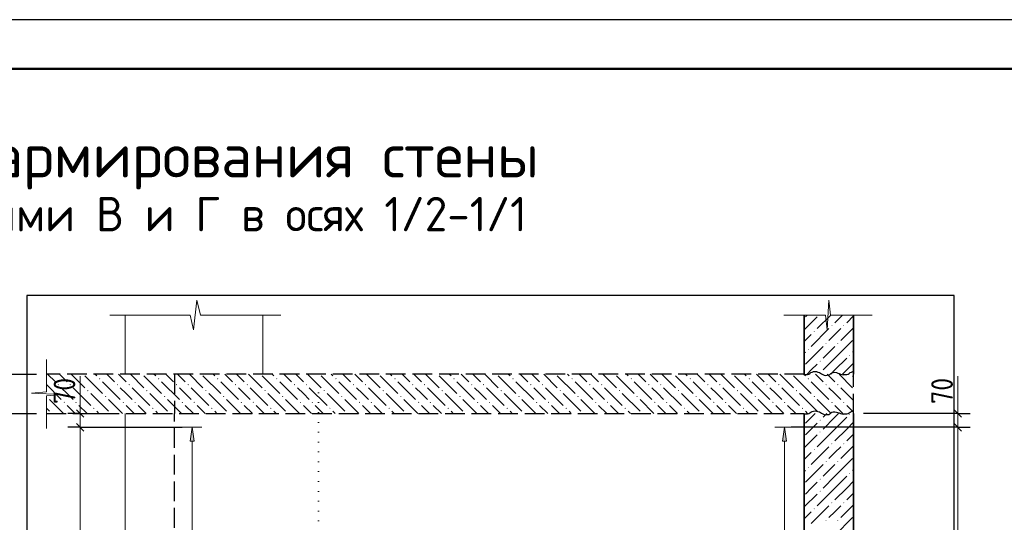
# Model space of a CAD drawing. Header units: millimetres. Extents: x 0 to 42000, y 0 to 29700.
# Tile 7 of 16: x 5109 to 15112, y 24595 to 29700. Entities that reach past the tile are written whole.
import ezdxf

# ---------------------------------------------------------------- set-up
doc = ezdxf.new("R2010")
doc.units = ezdxf.units.MM
doc.linetypes.add('______2', pattern=[270, 200, -70])
doc.linetypes.add('______9', pattern=[100, 0, -100])
for name, color, linetype, lineweight in [('Standard', 7, 'Continuous', 25), ('ЖБ Перекрытие верхний уровень', 7, '______2', 25), ('ЖБ Пилон', 7, 'Continuous', 35), ('ЖБ Стена верхний уровень', 7, 'Continuous', 35), ('Заголовок чертежа', 7, 'Continuous', 25), ('Примечания', 7, 'Continuous', 13), ('Размерная линия_ общее', 7, 'Continuous', 13), ('Сечения символ', 7, 'Continuous', 25), ('Стена обрамление П-обр.', 7, 'Continuous', 35)]:
    doc.layers.add(name, color=color, linetype=linetype, lineweight=lineweight)
doc.layers.add('Размерная выноска', color=7, linetype='Continuous')
doc.styles.add('ISOCPEUR', font='txt')

msp = doc.modelspace()

# ---------------------------------------------------------------- hatches: boundary and pattern name
at = {"layer": 'ЖБ Перекрытие верхний уровень', "linetype": 'Continuous', "lineweight": 18, "transparency": 33554687}
for points in [[(5915, 26052), (5921, 26059), (5928, 26052), (5921, 26046)], [(6515, 26052), (6521, 26059), (6528, 26052), (6521, 26046)], [(7115, 26052), (7121, 26059), (7128, 26052), (7121, 26046)], [(7715, 26052), (7721, 26059), (7728, 26052), (7721, 26046)], [(8315, 26052), (8321, 26059), (8328, 26052), (8321, 26046)], [(8915, 26052), (8921, 26059), (8928, 26052), (8921, 26046)], [(9515, 26052), (9521, 26059), (9528, 26052), (9521, 26046)], [(10115, 26052), (10121, 26059), (10128, 26052), (10121, 26046)], [(10715, 26052), (10721, 26059), (10728, 26052), (10721, 26046)], [(11315, 26052), (11321, 26059), (11328, 26052), (11321, 26046)], [(11915, 26052), (11921, 26059), (11928, 26052), (11921, 26046)], [(12515, 26052), (12521, 26059), (12528, 26052), (12521, 26046)], [(13115, 26052), (13121, 26059), (13128, 26052), (13121, 26046)], [(5495, 25992), (5501, 25999), (5508, 25992), (5501, 25986)], [(5615, 25992), (5621, 25999), (5628, 25992), (5621, 25986)], [(5795, 25932), (5801, 25939), (5808, 25932), (5801, 25926)], [(6095, 25992), (6101, 25999), (6108, 25992), (6101, 25986)], [(6215, 25992), (6221, 25999), (6228, 25992), (6221, 25986)], [(6395, 25932), (6401, 25939), (6408, 25932), (6401, 25926)], [(6695, 25992), (6701, 25999), (6708, 25992), (6701, 25986)], [(6815, 25992), (6821, 25999), (6828, 25992), (6821, 25986)], [(6995, 25932), (7001, 25939), (7008, 25932), (7001, 25926)], [(7295, 25992), (7301, 25999), (7308, 25992), (7301, 25986)], [(7415, 25992), (7421, 25999), (7428, 25992), (7421, 25986)], [(7595, 25932), (7601, 25939), (7608, 25932), (7601, 25926)], [(7895, 25992), (7901, 25999), (7908, 25992), (7901, 25986)], [(8015, 25992), (8021, 25999), (8028, 25992), (8021, 25986)], [(8195, 25932), (8201, 25939), (8208, 25932), (8201, 25926)], [(8495, 25992), (8501, 25999), (8508, 25992), (8501, 25986)], [(8615, 25992), (8621, 25999), (8628, 25992), (8621, 25986)], [(8795, 25932), (8801, 25939), (8808, 25932), (8801, 25926)], [(9095, 25992), (9101, 25999), (9108, 25992), (9101, 25986)], [(9215, 25992), (9221, 25999), (9228, 25992), (9221, 25986)], [(9395, 25932), (9401, 25939), (9408, 25932), (9401, 25926)], [(9695, 25992), (9701, 25999), (9708, 25992), (9701, 25986)], [(9815, 25992), (9821, 25999), (9828, 25992), (9821, 25986)], [(9995, 25932), (10001, 25939), (10008, 25932), (10001, 25926)], [(10295, 25992), (10301, 25999), (10308, 25992), (10301, 25986)], [(10415, 25992), (10421, 25999), (10428, 25992), (10421, 25986)], [(10595, 25932), (10601, 25939), (10608, 25932), (10601, 25926)], [(10895, 25992), (10901, 25999), (10908, 25992), (10901, 25986)], [(11015, 25992), (11021, 25999), (11028, 25992), (11021, 25986)], [(11195, 25932), (11201, 25939), (11208, 25932), (11201, 25926)], [(11495, 25992), (11501, 25999), (11508, 25992), (11501, 25986)], [(11615, 25992), (11621, 25999), (11628, 25992), (11621, 25986)], [(11795, 25932), (11801, 25939), (11808, 25932), (11801, 25926)], [(12095, 25992), (12101, 25999), (12108, 25992), (12101, 25986)], [(12215, 25992), (12221, 25999), (12228, 25992), (12221, 25986)], [(12395, 25932), (12401, 25939), (12408, 25932), (12401, 25926)], [(12695, 25992), (12701, 25999), (12708, 25992), (12701, 25986)], [(12815, 25992), (12821, 25999), (12828, 25992), (12821, 25986)], [(12995, 25932), (13001, 25939), (13008, 25932), (13001, 25926)], [(13295, 25992), (13301, 25999), (13308, 25992), (13301, 25986)], [(13415, 25992), (13421, 25999), (13428, 25992), (13421, 25986)], [(5380, 25878), (5381, 25879), (5388, 25872), (5381, 25866), (5380, 25866)], [(5555, 25812), (5561, 25819), (5568, 25812), (5561, 25806)], [(5675, 25812), (5681, 25819), (5688, 25812), (5681, 25806)], [(5975, 25872), (5981, 25879), (5988, 25872), (5981, 25866)], [(6155, 25812), (6161, 25819), (6168, 25812), (6161, 25806)], [(6275, 25812), (6281, 25819), (6288, 25812), (6281, 25806)], [(6575, 25872), (6581, 25879), (6588, 25872), (6581, 25866)], [(6755, 25812), (6761, 25819), (6768, 25812), (6761, 25806)], [(6875, 25812), (6881, 25819), (6888, 25812), (6881, 25806)], [(7175, 25872), (7181, 25879), (7188, 25872), (7181, 25866)], [(7355, 25812), (7361, 25819), (7368, 25812), (7361, 25806)], [(7475, 25812), (7481, 25819), (7488, 25812), (7481, 25806)], [(7775, 25872), (7781, 25879), (7788, 25872), (7781, 25866)], [(7955, 25812), (7961, 25819), (7968, 25812), (7961, 25806)], [(8075, 25812), (8081, 25819), (8088, 25812), (8081, 25806)], [(8375, 25872), (8381, 25879), (8388, 25872), (8381, 25866)], [(8555, 25812), (8561, 25819), (8568, 25812), (8561, 25806)], [(8675, 25812), (8681, 25819), (8688, 25812), (8681, 25806)], [(8975, 25872), (8981, 25879), (8988, 25872), (8981, 25866)], [(9155, 25812), (9161, 25819), (9168, 25812), (9161, 25806)], [(9275, 25812), (9281, 25819), (9288, 25812), (9281, 25806)], [(9575, 25872), (9581, 25879), (9588, 25872), (9581, 25866)], [(9755, 25812), (9761, 25819), (9768, 25812), (9761, 25806)], [(9875, 25812), (9881, 25819), (9888, 25812), (9881, 25806)], [(10175, 25872), (10181, 25879), (10188, 25872), (10181, 25866)], [(10355, 25812), (10361, 25819), (10368, 25812), (10361, 25806)], [(10475, 25812), (10481, 25819), (10488, 25812), (10481, 25806)], [(10775, 25872), (10781, 25879), (10788, 25872), (10781, 25866)], [(10955, 25812), (10961, 25819), (10968, 25812), (10961, 25806)], [(11075, 25812), (11081, 25819), (11088, 25812), (11081, 25806)], [(11375, 25872), (11381, 25879), (11388, 25872), (11381, 25866)], [(11555, 25812), (11561, 25819), (11568, 25812), (11561, 25806)], [(11675, 25812), (11681, 25819), (11688, 25812), (11681, 25806)], [(11975, 25872), (11981, 25879), (11988, 25872), (11981, 25866)], [(12155, 25812), (12161, 25819), (12168, 25812), (12161, 25806)], [(12275, 25812), (12281, 25819), (12288, 25812), (12281, 25806)], [(12575, 25872), (12581, 25879), (12588, 25872), (12581, 25866)], [(12755, 25812), (12761, 25819), (12768, 25812), (12761, 25806)], [(12875, 25812), (12881, 25819), (12888, 25812), (12881, 25806)], [(13175, 25872), (13181, 25879), (13188, 25872), (13181, 25866)], [(13355, 25812), (13361, 25819), (13368, 25812), (13361, 25806)], [(13475, 25812), (13481, 25819), (13488, 25812), (13481, 25806)], [(5855, 25752), (5861, 25759), (5868, 25752), (5861, 25746)], [(6455, 25752), (6461, 25759), (6468, 25752), (6461, 25746)], [(7055, 25752), (7061, 25759), (7068, 25752), (7061, 25746)], [(7655, 25752), (7661, 25759), (7668, 25752), (7661, 25746)], [(8255, 25752), (8261, 25759), (8268, 25752), (8261, 25746)], [(8855, 25752), (8861, 25759), (8868, 25752), (8861, 25746)], [(9455, 25752), (9461, 25759), (9468, 25752), (9461, 25746)], [(10055, 25752), (10061, 25759), (10068, 25752), (10061, 25746)], [(10655, 25752), (10661, 25759), (10668, 25752), (10661, 25746)], [(11255, 25752), (11261, 25759), (11268, 25752), (11261, 25746)], [(11855, 25752), (11861, 25759), (11868, 25752), (11861, 25746)], [(12455, 25752), (12461, 25759), (12468, 25752), (12461, 25746)], [(13055, 25752), (13061, 25759), (13068, 25752), (13061, 25746)]]:
    msp.add_hatch(color=7, dxfattribs=at).paths.add_polyline_path(points, flags=16)
at = {"layer": 'ЖБ Пилон', "linetype": 'Continuous', "lineweight": 18, "transparency": 33554687}
for points in [[(13176, 26532), (13181, 26537), (13186, 26532), (13181, 26527)], [(13356, 26592), (13361, 26597), (13366, 26592), (13361, 26587)], [(13476, 26592), (13481, 26597), (13486, 26592), (13481, 26587)], [(13296, 26412), (13301, 26417), (13306, 26412), (13301, 26407)], [(13416, 26412), (13421, 26417), (13426, 26412), (13421, 26407)], [(13116, 26352), (13121, 26357), (13126, 26352), (13121, 26347)], [(13236, 26232), (13241, 26237), (13246, 26232), (13241, 26227)], [(13536, 26292), (13541, 26297), (13546, 26292), (13541, 26287)], [(13236, 26112), (13241, 26117), (13246, 26112), (13241, 26107)]]:
    msp.add_hatch(color=7, dxfattribs=at).paths.add_polyline_path(points, flags=16)
at = {"layer": 'ЖБ Стена верхний уровень', "linetype": 'Continuous', "lineweight": 18, "transparency": 33554687}
for points in [[(13236, 25632), (13241, 25637), (13246, 25632), (13241, 25627)], [(13536, 25692), (13541, 25697), (13546, 25692), (13541, 25687)], [(13236, 25512), (13241, 25517), (13246, 25512), (13241, 25507)], [(13176, 25332), (13181, 25337), (13186, 25332), (13181, 25327)], [(13356, 25392), (13361, 25397), (13366, 25392), (13361, 25387)], [(13476, 25392), (13481, 25397), (13486, 25392), (13481, 25387)], [(13296, 25212), (13301, 25217), (13306, 25212), (13301, 25207)], [(13416, 25212), (13421, 25217), (13426, 25212), (13421, 25207)], [(13116, 25152), (13121, 25157), (13126, 25152), (13121, 25147)], [(13236, 25032), (13241, 25037), (13246, 25032), (13241, 25027)], [(13536, 25092), (13541, 25097), (13546, 25092), (13541, 25087)], [(13236, 24912), (13241, 24917), (13246, 24912), (13241, 24907)], [(13176, 24732), (13181, 24737), (13186, 24732), (13181, 24727)], [(13356, 24792), (13361, 24797), (13366, 24792), (13361, 24787)], [(13476, 24792), (13481, 24797), (13486, 24792), (13481, 24787)], [(13296, 24612), (13301, 24617), (13306, 24612), (13301, 24607)], [(13416, 24612), (13421, 24617), (13426, 24612), (13421, 24607)]]:
    msp.add_hatch(color=7, dxfattribs=at).paths.add_polyline_path(points, flags=16)
at = {"layer": 'Стена обрамление П-обр.', "linetype": 'Continuous', "lineweight": 13, "transparency": 33554687}
for points in [[(6881, 25420), (6861, 25560), (6841, 25420)], [(12900, 25420), (12880, 25560), (12860, 25420)]]:
    msp.add_hatch(color=7, dxfattribs=at).paths.add_polyline_path(points)

# ---------------------------------------------------------------- linework, layer by layer
at = {"layer": 'Standard', "color": 7, "linetype": 'Continuous', "lineweight": 13, "transparency": 33554687}
for p, q in [((6875, 26550), (6910, 26850)), ((6910, 26850), (6945, 26700)), ((13312, 26550), (13330, 26850)), ((13330, 26850), (13348, 26700)), ((6023, 26700), (6840, 26700)), ((6840, 26700), (6875, 26550)), ((6945, 26700), (7763, 26700)), ((7763, 26700), (7763, 26700)), ((12871, 26700), (13294, 26700)), ((13294, 26700), (13312, 26550)), ((13348, 26700), (13771, 26700)), ((13771, 26700), (13771, 26700)), ((5380, 26249), (5380, 25920)), ((5380, 25920), (5230, 25906)), ((5230, 25906), (5530, 25892)), ((5530, 25892), (5380, 25878)), ((5380, 25878), (5380, 25549)), ((5724, 25700), (5724, 25775)), ((14640, 25700), (14640, 25775)), ((5380, 25549), (5380, 25549)), ((5724, 25560), (5724, 20360)), ((14640, 25560), (14640, 20360))]:
    msp.add_line(p, q, dxfattribs=at)
at = {"layer": 'Standard', "color": 7, "linetype": 'Continuous', "lineweight": 18, "transparency": 33554687}
for p, q in [((6180, 26100), (6180, 26700)), ((7580, 26700), (7580, 26100)), ((6180, 25700), (6180, 20220))]:
    msp.add_line(p, q, dxfattribs=at)
at = {"layer": 'Standard', "color": 7, "linetype": 'Continuous', "lineweight": 25, "transparency": 33554687}
for p, q in [((5687, 25738), (5762, 25662)), ((14603, 25738), (14678, 25662)), ((5687, 25597), (5762, 25522)), ((14603, 25597), (14678, 25522))]:
    msp.add_line(p, q, dxfattribs=at)
at = {"layer": 'Standard', "color": 7, "linetype": 'Continuous', "lineweight": -3, "transparency": 33554687}
for p, q in [((5724, 25700), (5599, 25700)), ((5724, 25700), (5849, 25700)), ((5724, 25700), (6080, 25700)), ((14640, 25700), (14515, 25700)), ((14640, 25700), (14765, 25700)), ((5724, 25560), (5599, 25560)), ((5724, 25560), (5849, 25560)), ((5724, 25560), (6761, 25560)), ((14640, 25560), (14515, 25560)), ((14640, 25560), (14765, 25560))]:
    msp.add_line(p, q, dxfattribs=at)
at = {"layer": 'Standard', "color": 7, "linetype": 'Continuous', "lineweight": 25, "transparency": 33554687}
msp.add_lwpolyline([(0, 0), (42000, 0), (42000, 29700), (0, 29700), (0, 0)], close=True, dxfattribs=at)
at = {"layer": 'Standard', "color": 7, "linetype": 'Continuous', "lineweight": 50, "transparency": 33554687}
msp.add_lwpolyline([(2000, 29200), (41500, 29200), (41500, 500), (2000, 500), (2000, 29200)], close=True, dxfattribs=at)
at = {"layer": 'Standard', "color": 7, "linetype": 'Continuous', "lineweight": 13, "transparency": 33554687}
for points in [[(31777, 29200), (2000, 29200), (2000, 6000), (31777, 6000), (31777, 29200)], [(5724, 25700), (5724, 25693), (5724, 25693), (5724, 25560)], [(14640, 25700), (14640, 25695), (14640, 25695), (14640, 25560)]]:
    msp.add_lwpolyline(points, dxfattribs=at)
at = {"layer": 'Standard', "color": 254, "linetype": 'Continuous', "lineweight": 25, "true_color": 0xc4c4ff, "transparency": 33554687}
msp.add_lwpolyline([(5180, 18820), (14604, 18820), (14604, 26900), (5180, 26900), (5180, 18820)], dxfattribs=at)
at = {"layer": 'Standard', "color": 7, "linetype": 'Continuous', "lineweight": -3, "transparency": 33554687}
for points in [[(14640, 25700), (14623, 25700), (14623, 25700), (14623, 25700), (14623, 25700), (13680, 25700)], [(14640, 25560), (14623, 25560), (14623, 25560), (14623, 25560), (14623, 25560), (12946, 25560)]]:
    msp.add_lwpolyline(points, dxfattribs=at)
at = {"layer": 'ЖБ Перекрытие верхний уровень', "color": 7, "linetype": '______2', "lineweight": 25, "transparency": 33554687}
for p, q in [((13080, 26100), (5380, 26100)), ((13580, 25700), (13580, 26100)), ((5380, 25700), (13080, 25700))]:
    msp.add_line(p, q, dxfattribs=at)
at = {"layer": 'ЖБ Перекрытие верхний уровень', "color": 9, "linetype": 'Continuous', "lineweight": 18, "true_color": 0xc7c7c7, "transparency": 33554687}
for p, q in [((5393, 26100), (5471, 26022)), ((5513, 26100), (5591, 26022)), ((5633, 26100), (5771, 25962)), ((5771, 26082), (5951, 25902)), ((5891, 26082), (5873, 26100)), ((5951, 26022), (6131, 25842)), ((5993, 26100), (6071, 26022)), ((6113, 26100), (6191, 26022)), ((6233, 26100), (6371, 25962)), ((6371, 26082), (6551, 25902)), ((6491, 26082), (6473, 26100)), ((6551, 26022), (6731, 25842)), ((6593, 26100), (6671, 26022)), ((6713, 26100), (6791, 26022)), ((6833, 26100), (6971, 25962)), ((6971, 26082), (7151, 25902)), ((7091, 26082), (7073, 26100)), ((7151, 26022), (7331, 25842)), ((7193, 26100), (7271, 26022)), ((7313, 26100), (7391, 26022)), ((7433, 26100), (7571, 25962)), ((7571, 26082), (7751, 25902)), ((7691, 26082), (7673, 26100)), ((7751, 26022), (7931, 25842)), ((7793, 26100), (7871, 26022)), ((7913, 26100), (7991, 26022)), ((8033, 26100), (8171, 25962)), ((8171, 26082), (8351, 25902)), ((8291, 26082), (8273, 26100)), ((8351, 26022), (8531, 25842)), ((8393, 26100), (8471, 26022)), ((8513, 26100), (8591, 26022)), ((8633, 26100), (8771, 25962)), ((8771, 26082), (8951, 25902)), ((8891, 26082), (8873, 26100)), ((8951, 26022), (9131, 25842)), ((8993, 26100), (9071, 26022)), ((9113, 26100), (9191, 26022)), ((9233, 26100), (9371, 25962)), ((9371, 26082), (9551, 25902)), ((9491, 26082), (9473, 26100)), ((9551, 26022), (9731, 25842)), ((9593, 26100), (9671, 26022)), ((9713, 26100), (9791, 26022)), ((9833, 26100), (9971, 25962)), ((9971, 26082), (10151, 25902)), ((10091, 26082), (10073, 26100)), ((10151, 26022), (10331, 25842)), ((10193, 26100), (10271, 26022)), ((10313, 26100), (10391, 26022)), ((10433, 26100), (10571, 25962)), ((10571, 26082), (10751, 25902)), ((10691, 26082), (10673, 26100)), ((10751, 26022), (10931, 25842)), ((10793, 26100), (10871, 26022)), ((10913, 26100), (10991, 26022)), ((11033, 26100), (11171, 25962)), ((11171, 26082), (11351, 25902)), ((11291, 26082), (11273, 26100)), ((11351, 26022), (11531, 25842)), ((11393, 26100), (11471, 26022)), ((11513, 26100), (11591, 26022)), ((11633, 26100), (11771, 25962)), ((11771, 26082), (11951, 25902)), ((11891, 26082), (11873, 26100)), ((11951, 26022), (12131, 25842)), ((11993, 26100), (12071, 26022)), ((12113, 26100), (12191, 26022)), ((12233, 26100), (12371, 25962)), ((12371, 26082), (12551, 25902)), ((12491, 26082), (12473, 26100)), ((12551, 26022), (12731, 25842)), ((12593, 26100), (12671, 26022)), ((12713, 26100), (12791, 26022)), ((12833, 26100), (12971, 25962)), ((12971, 26082), (13151, 25902)), ((13091, 26082), (13073, 26100)), ((13151, 26022), (13331, 25842)), ((13193, 26100), (13271, 26022)), ((13313, 26100), (13391, 26022)), ((13433, 26100), (13571, 25962)), ((13571, 26082), (13580, 26073)), ((5380, 25993), (5531, 25842)), ((5591, 25902), (5531, 25962)), ((5651, 25962), (5831, 25782)), ((6191, 25902), (6131, 25962)), ((6251, 25962), (6431, 25782)), ((6791, 25902), (6731, 25962)), ((6851, 25962), (7031, 25782)), ((7391, 25902), (7331, 25962)), ((7451, 25962), (7631, 25782)), ((7991, 25902), (7931, 25962)), ((8051, 25962), (8231, 25782)), ((8591, 25902), (8531, 25962)), ((8651, 25962), (8831, 25782)), ((9191, 25902), (9131, 25962)), ((9251, 25962), (9431, 25782)), ((9791, 25902), (9731, 25962)), ((9851, 25962), (10031, 25782)), ((10391, 25902), (10331, 25962)), ((10451, 25962), (10631, 25782)), ((10991, 25902), (10931, 25962)), ((11051, 25962), (11231, 25782)), ((11591, 25902), (11531, 25962)), ((11651, 25962), (11831, 25782)), ((12191, 25902), (12131, 25962)), ((12251, 25962), (12431, 25782)), ((12791, 25902), (12731, 25962)), ((12851, 25962), (13031, 25782)), ((13391, 25902), (13331, 25962)), ((13451, 25962), (13580, 25833)), ((5553, 25700), (5411, 25842)), ((5651, 25842), (5591, 25902)), ((5831, 25902), (6011, 25722)), ((6153, 25700), (6011, 25842)), ((6251, 25842), (6191, 25902)), ((6431, 25902), (6611, 25722)), ((6753, 25700), (6611, 25842)), ((6851, 25842), (6791, 25902)), ((7031, 25902), (7211, 25722)), ((7353, 25700), (7211, 25842)), ((7451, 25842), (7391, 25902)), ((7631, 25902), (7811, 25722)), ((7953, 25700), (7811, 25842)), ((8051, 25842), (7991, 25902)), ((8231, 25902), (8411, 25722)), ((8553, 25700), (8411, 25842)), ((8651, 25842), (8591, 25902)), ((8831, 25902), (9011, 25722)), ((9153, 25700), (9011, 25842)), ((9251, 25842), (9191, 25902)), ((9431, 25902), (9611, 25722)), ((9753, 25700), (9611, 25842)), ((9851, 25842), (9791, 25902)), ((10031, 25902), (10211, 25722)), ((10353, 25700), (10211, 25842)), ((10451, 25842), (10391, 25902)), ((10631, 25902), (10811, 25722)), ((10953, 25700), (10811, 25842)), ((11051, 25842), (10991, 25902)), ((11231, 25902), (11411, 25722)), ((11553, 25700), (11411, 25842)), ((11651, 25842), (11591, 25902)), ((11831, 25902), (12011, 25722)), ((12153, 25700), (12011, 25842)), ((12251, 25842), (12191, 25902)), ((12431, 25902), (12611, 25722)), ((12753, 25700), (12611, 25842)), ((12851, 25842), (12791, 25902)), ((13031, 25902), (13211, 25722)), ((13353, 25700), (13211, 25842)), ((13451, 25842), (13391, 25902)), ((5380, 25753), (5411, 25722)), ((5591, 25782), (5673, 25700)), ((5711, 25782), (5793, 25700)), ((5913, 25700), (5891, 25722)), ((6191, 25782), (6273, 25700)), ((6311, 25782), (6393, 25700)), ((6513, 25700), (6491, 25722)), ((6791, 25782), (6873, 25700)), ((6911, 25782), (6993, 25700)), ((7113, 25700), (7091, 25722)), ((7391, 25782), (7473, 25700)), ((7511, 25782), (7593, 25700)), ((7713, 25700), (7691, 25722)), ((7991, 25782), (8073, 25700)), ((8111, 25782), (8193, 25700)), ((8313, 25700), (8291, 25722)), ((8591, 25782), (8673, 25700)), ((8711, 25782), (8793, 25700)), ((8913, 25700), (8891, 25722)), ((9191, 25782), (9273, 25700)), ((9311, 25782), (9393, 25700)), ((9513, 25700), (9491, 25722)), ((9791, 25782), (9873, 25700)), ((9911, 25782), (9993, 25700)), ((10113, 25700), (10091, 25722)), ((10391, 25782), (10473, 25700)), ((10511, 25782), (10593, 25700)), ((10713, 25700), (10691, 25722)), ((10991, 25782), (11073, 25700)), ((11111, 25782), (11193, 25700)), ((11313, 25700), (11291, 25722)), ((11591, 25782), (11673, 25700)), ((11711, 25782), (11793, 25700)), ((11913, 25700), (11891, 25722)), ((12191, 25782), (12273, 25700)), ((12311, 25782), (12393, 25700)), ((12513, 25700), (12491, 25722)), ((12791, 25782), (12873, 25700)), ((12911, 25782), (12993, 25700)), ((13113, 25700), (13091, 25722)), ((13391, 25782), (13473, 25700)), ((13511, 25782), (13580, 25713))]:
    msp.add_line(p, q, dxfattribs=at)
at = {"layer": 'ЖБ Пилон', "color": 7, "linetype": 'Continuous', "lineweight": 35, "transparency": 33554687}
for p, q in [((13080, 26700), (13080, 26100)), ((13580, 26100), (13580, 26700))]:
    msp.add_line(p, q, dxfattribs=at)
at = {"layer": 'ЖБ Пилон', "color": 251, "linetype": 'Continuous', "lineweight": 18, "true_color": 0x494949, "transparency": 33554687}
for p, q in [((13211, 26682), (13080, 26551)), ((13091, 26682), (13109, 26700)), ((13349, 26700), (13211, 26562)), ((13469, 26700), (13391, 26622)), ((13580, 26691), (13511, 26622)), ((13331, 26562), (13151, 26382)), ((13391, 26502), (13451, 26562)), ((13580, 26571), (13451, 26442)), ((13151, 26502), (13080, 26431)), ((13331, 26442), (13391, 26502)), ((13391, 26262), (13571, 26442)), ((13080, 26311), (13091, 26322)), ((13271, 26382), (13091, 26202)), ((13391, 26382), (13271, 26262)), ((13580, 26331), (13571, 26322)), ((13391, 26262), (13271, 26142)), ((13511, 26262), (13391, 26142)), ((13511, 26142), (13580, 26211)), ((13109, 26100), (13151, 26142)), ((13151, 26142), (13211, 26202)), ((13391, 26142), (13349, 26100)), ((13511, 26142), (13469, 26100))]:
    msp.add_line(p, q, dxfattribs=at)
at = {"layer": 'ЖБ Стена верхний уровень', "color": 7, "linetype": 'Continuous', "lineweight": 35, "transparency": 33554687}
for p, q in [((13080, 25700), (13080, 20220)), ((13580, 20220), (13580, 25700))]:
    msp.add_line(p, q, dxfattribs=at)
at = {"layer": 'ЖБ Стена верхний уровень', "color": 251, "linetype": 'Continuous', "lineweight": 18, "true_color": 0x494949, "transparency": 33554687}
for p, q in [((13189, 25700), (13091, 25602)), ((13309, 25700), (13271, 25662)), ((13391, 25662), (13271, 25542)), ((13391, 25662), (13429, 25700)), ((13511, 25662), (13391, 25542)), ((13511, 25542), (13580, 25611)), ((13091, 25482), (13151, 25542)), ((13151, 25542), (13211, 25602)), ((13391, 25542), (13211, 25362)), ((13511, 25542), (13391, 25422)), ((13211, 25482), (13080, 25351)), ((13580, 25491), (13511, 25422)), ((13331, 25362), (13151, 25182)), ((13391, 25302), (13451, 25362)), ((13580, 25371), (13451, 25242)), ((13151, 25302), (13080, 25231)), ((13331, 25242), (13391, 25302)), ((13391, 25062), (13571, 25242)), ((13080, 25111), (13091, 25122)), ((13271, 25182), (13091, 25002)), ((13391, 25182), (13271, 25062)), ((13580, 25131), (13571, 25122)), ((13391, 25062), (13271, 24942)), ((13511, 25062), (13391, 24942)), ((13511, 24942), (13580, 25011)), ((13091, 24882), (13151, 24942)), ((13151, 24942), (13211, 25002)), ((13391, 24942), (13211, 24762)), ((13511, 24942), (13391, 24822)), ((13211, 24882), (13080, 24751)), ((13580, 24891), (13511, 24822)), ((13331, 24762), (13151, 24582)), ((13391, 24702), (13451, 24762)), ((13580, 24771), (13451, 24642)), ((13151, 24702), (13080, 24631)), ((13331, 24642), (13391, 24702)), ((13391, 24462), (13571, 24642))]:
    msp.add_line(p, q, dxfattribs=at)
at = {"layer": 'Примечания', "color": 253, "linetype": '______2', "lineweight": -3, "true_color": 0xababab, "transparency": 33554687}
for p in [(6680, 26100), (6680, 20220)]:
    msp.add_line(p, (6680, 25700), dxfattribs=at)
at = {"layer": 'Примечания', "color": 7, "linetype": 'Continuous', "lineweight": 25, "transparency": 33554687}
for points in [[(13080, 26095), (13095, 26095), (13111, 26096), (13126, 26100), (13137, 26107), (13147, 26115), (13159, 26121), (13174, 26125), (13189, 26127), (13205, 26125), (13219, 26121), (13233, 26116), (13245, 26109), (13256, 26102), (13268, 26096), (13281, 26090), (13296, 26087), (13312, 26088), (13328, 26091), (13340, 26097), (13350, 26105), (13361, 26112), (13375, 26117), (13391, 26118), (13406, 26115), (13420, 26111), (13434, 26105), (13448, 26100), (13462, 26096), (13477, 26093), (13480, 26093)], [(13480, 26095), (13495, 26095), (13511, 26096), (13526, 26100), (13537, 26107), (13547, 26115), (13559, 26121), (13574, 26125), (13580, 26126)], [(13080, 25695), (13095, 25695), (13111, 25696), (13126, 25700), (13137, 25707), (13147, 25715), (13159, 25721), (13174, 25725), (13189, 25727), (13205, 25725), (13219, 25721), (13233, 25716), (13245, 25709), (13256, 25702), (13268, 25696), (13281, 25690), (13296, 25687), (13312, 25688), (13328, 25691), (13340, 25697), (13350, 25705), (13361, 25712), (13375, 25717), (13391, 25718), (13406, 25715), (13420, 25711), (13434, 25705), (13448, 25700), (13462, 25696), (13477, 25693), (13480, 25693)], [(13480, 25695), (13495, 25695), (13511, 25696), (13526, 25700), (13537, 25707), (13547, 25715), (13559, 25721), (13574, 25725), (13580, 25726)]]:
    msp.add_lwpolyline(points, dxfattribs=at)
at = {"layer": 'Размерная выноска', "color": 7, "linetype": 'Continuous', "lineweight": 13, "transparency": 33554687}
for p, q in [((5724, 25700), (5724, 26080)), ((14640, 25700), (14640, 26080))]:
    msp.add_line(p, q, dxfattribs=at)
at = {"layer": 'Размерная линия_ общее', "color": 253, "linetype": 'Continuous', "lineweight": -3, "true_color": 0xa0a0a0, "transparency": 33554687}
for p, q in [((4756, 26100), (5280, 26100)), ((4756, 25700), (5280, 25700))]:
    msp.add_line(p, q, dxfattribs=at)
at = {"layer": 'Сечения символ', "color": 7, "linetype": '______9', "lineweight": 13, "transparency": 33554687}
msp.add_line((8145, 25910), (8145, 19566), dxfattribs=at)
at = {"layer": 'Стена обрамление П-обр.', "color": 251, "linetype": 'Continuous', "lineweight": 13, "true_color": 0x494949, "transparency": 33554687}
for p, q in [((6861, 25560), (6761, 25560)), ((6861, 25560), (6841, 25420)), ((6881, 25420), (6861, 25560)), ((6861, 25560), (6961, 25560)), ((6861, 25560), (6861, 25560)), ((12880, 25560), (12780, 25560)), ((12880, 25560), (12860, 25420)), ((12900, 25420), (12880, 25560)), ((12880, 25560), (12980, 25560)), ((12880, 25560), (12880, 25560)), ((6841, 25420), (6881, 25420)), ((6861, 20500), (6861, 25420)), ((12860, 25420), (12900, 25420)), ((12880, 20500), (12880, 25420))]:
    msp.add_line(p, q, dxfattribs=at)

# ---------------------------------------------------------------- texts
at = {"layer": 'Standard', "color": 7, "linetype": 'Continuous', "lineweight": 25, "transparency": 33554687, "char_height": 220, "width": 403.92, "attachment_point": 7, "rotation": 90, "style": 'ISOCPEUR'}
for insert in [(5674, 25797), (14590, 25797)]:
    msp.add_mtext('\\W0.87;70', dxfattribs=dict(at, insert=insert))
at = {"layer": 'Заголовок чертежа', "color": 7, "linetype": 'Continuous', "lineweight": 50, "transparency": 33554687, "attachment_point": 7, "style": 'ISOCPEUR'}
for s, insert, char_height, width in [('\\W0.99;Схема армирования стены', (3000, 27975), 450, 7688.11), ('\\W0.96;между осями В и Г в осях 1/2-1/1', (3000, 27455), 350, 7655.64)]:
    msp.add_mtext(s, dxfattribs=dict(at, insert=insert, char_height=char_height, width=width))

doc.saveas('drawing.dxf')
